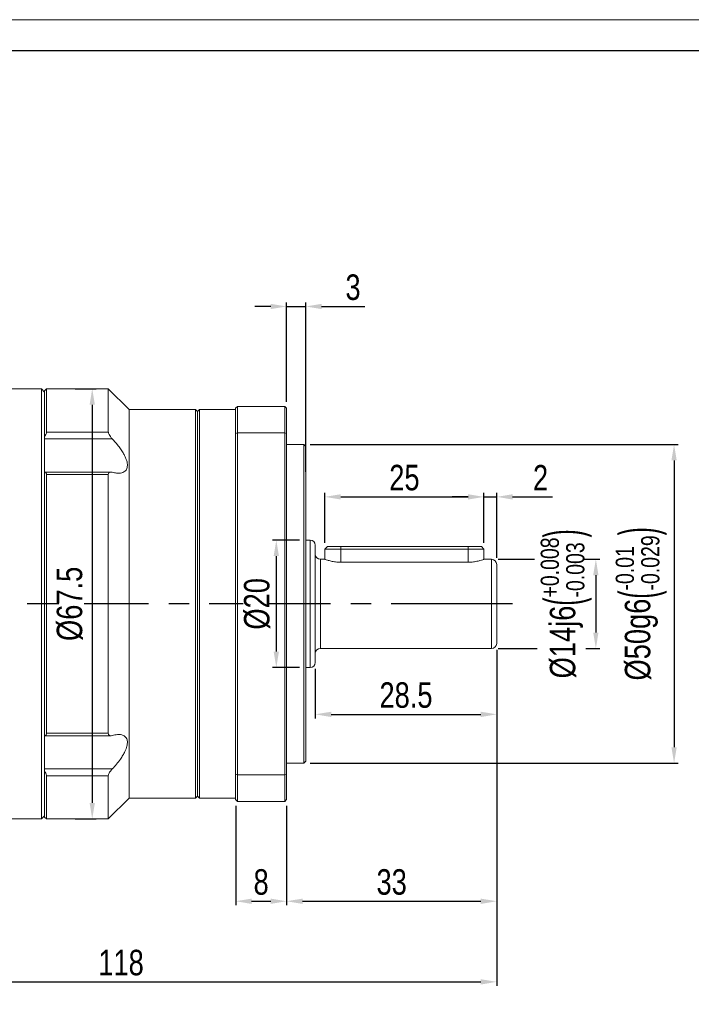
# Model space of a CAD drawing. Header units: millimetres. Extents: x 848 to 1258, y 1004 to 1294.
# Tile 7 of 8: x 1049 to 1155, y 1140 to 1294. Entities that reach past the tile are written whole.
import ezdxf

# ---------------------------------------------------------------- set-up
doc = ezdxf.new("R2010")
doc.units = ezdxf.units.MM
doc.set_wipeout_variables(frame=1)
doc.header["$PDSIZE"] = -5
doc.linetypes.add('CENTER2', pattern=[28.575, 19.05, -3.175, 3.175, -3.175])
doc.layers.get('0').update_dxf_attribs({"lineweight": 18})
doc.layers.get('Defpoints').update_dxf_attribs({"lineweight": 18})
doc.layers.add('1轮廓实线层', color=7, linetype='Continuous')
doc.layers.add('3中心线层', color=1, linetype='CENTER2')
doc.layers.add('图框_外框线', color=7, linetype='Continuous', lineweight=18)
doc.layers.add('尺寸线层', color=3, linetype='Continuous', lineweight=18)
doc.styles.add('TH_GBDIM', font='txt', dxfattribs={"width": 0.8})
doc.dimstyles.new('TH_GBDIM', dxfattribs={"dimtxt": 4, "dimasz": 2.5, "dimexe": 0.625, "dimexo": 1, "dimgap": 1, "dimtad": 1, "dimdec": 1, "dimdsep": 46, "dimtxsty": 'TH_GBDIM', "dimcen": 2.5, "dimdle": 5, "dimclrd": 1, "dimclre": 1, "dimclrt": 1, "dimadec": 0, "dimazin": 2, "dimtfac": 0.714286, "dimtdec": 1, "dimtmove": 0, "dimatfit": 3, "dimfxl": 1, "dimtolj": 1, "dimarcsym": 0})

# ---------------------------------------------------------------- blocks, each defined once
blk = doc.blocks.new('*D30')
at = {"layer": 'Defpoints', "color": 0}
for p in [(1093.83, 1227.46), (1093.83, 1177.46), (1151.98, 1177.46)]:
    blk.add_point(p, dxfattribs=at)
at = {"layer": '尺寸线层', "lineweight": -2}
for p, q in [((1094.83, 1227.46), (1152.61, 1227.46)), ((1151.98, 1224.96), (1151.98, 1179.96)), ((1094.83, 1177.46), (1152.61, 1177.46))]:
    blk.add_line(p, q, dxfattribs=at)
at = {"layer": '尺寸线层'}
for points in [[(1152.4, 1224.96), (1151.57, 1224.96), (1151.98, 1227.46)], [(1151.57, 1179.96), (1152.4, 1179.96), (1151.98, 1177.46)]]:
    blk.add_solid(points, dxfattribs=at)
at = {"layer": '尺寸线层', "insert": (1146.82, 1202.46), "char_height": 4, "attachment_point": 5, "rotation": 90, "style": 'TH_GBDIM'}
blk.add_mtext('\\A1;{\\A1;{%%c50}{}{g6\\H0.7143x;{\\H2x;\\W0.5;(}\\S-0.01^ -0.029;{\\H2x;\\W0.5;)}}}', dxfattribs=at)
blk = doc.blocks.new('*D34')
at = {"layer": 'Defpoints', "color": 0}
for p in [(1122.13, 1219.25), (1097.13, 1211.06), (1122.13, 1211.06)]:
    blk.add_point(p, dxfattribs=at)
at = {"layer": '尺寸线层', "lineweight": -2}
for p, q in [((1097.13, 1212.06), (1097.13, 1219.87)), ((1099.63, 1219.25), (1119.63, 1219.25)), ((1122.13, 1212.06), (1122.13, 1219.87))]:
    blk.add_line(p, q, dxfattribs=at)
at = {"layer": '尺寸线层'}
for points in [[(1099.63, 1219.66), (1099.63, 1218.83), (1097.13, 1219.25)], [(1119.63, 1218.83), (1119.63, 1219.66), (1122.13, 1219.25)]]:
    blk.add_solid(points, dxfattribs=at)
at = {"layer": '尺寸线层', "insert": (1109.63, 1222.25), "char_height": 4, "attachment_point": 5, "style": 'TH_GBDIM'}
blk.add_mtext('\\A1;25', dxfattribs=at)
blk = doc.blocks.new('*D35')
at = {"layer": 'Defpoints', "color": 0}
for p in [(1124.13, 1219.25), (1122.13, 1211.06), (1124.13, 1208.66)]:
    blk.add_point(p, dxfattribs=at)
at = {"layer": '尺寸线层', "lineweight": -2}
for p, q in [((1119.63, 1219.25), (1117.13, 1219.25)), ((1122.13, 1212.06), (1122.13, 1219.87)), ((1122.13, 1219.25), (1124.13, 1219.25)), ((1124.13, 1209.66), (1124.13, 1219.87)), ((1126.63, 1219.25), (1132.9, 1219.25))]:
    blk.add_line(p, q, dxfattribs=at)
at = {"layer": '尺寸线层'}
for points in [[(1119.63, 1218.83), (1119.63, 1219.66), (1122.13, 1219.25)], [(1126.63, 1219.66), (1126.63, 1218.83), (1124.13, 1219.25)]]:
    blk.add_solid(points, dxfattribs=at)
at = {"layer": '尺寸线层', "insert": (1131.01, 1222.25), "char_height": 4, "attachment_point": 5, "style": 'TH_GBDIM'}
blk.add_mtext('\\A1;2', dxfattribs=at)
blk = doc.blocks.new('*D36')
at = {"layer": 'Defpoints', "color": 0}
for p in [(1124.13, 1196.26), (1095.63, 1193.26), (1124.13, 1185.12)]:
    blk.add_point(p, dxfattribs=at)
at = {"layer": '尺寸线层', "lineweight": -2}
for p, q in [((1124.13, 1195.26), (1124.13, 1184.49)), ((1095.63, 1192.26), (1095.63, 1184.49)), ((1098.13, 1185.12), (1121.63, 1185.12))]:
    blk.add_line(p, q, dxfattribs=at)
at = {"layer": '尺寸线层'}
for points in [[(1098.13, 1185.53), (1098.13, 1184.7), (1095.63, 1185.12)], [(1121.63, 1184.7), (1121.63, 1185.53), (1124.13, 1185.12)]]:
    blk.add_solid(points, dxfattribs=at)
at = {"layer": '尺寸线层', "insert": (1109.88, 1188.12), "char_height": 4, "attachment_point": 5, "style": 'TH_GBDIM'}
blk.add_mtext('\\A1;28.5', dxfattribs=at)
blk = doc.blocks.new('*D37')
at = {"layer": 'Defpoints', "color": 0}
for p in [(1124.13, 1192.85), (1091.13, 1171.76), (1124.13, 1155.79)]:
    blk.add_point(p, dxfattribs=at)
at = {"layer": '尺寸线层', "lineweight": -2}
for p, q in [((1124.13, 1191.85), (1124.13, 1155.16)), ((1091.13, 1170.76), (1091.13, 1155.16)), ((1093.63, 1155.79), (1121.63, 1155.79))]:
    blk.add_line(p, q, dxfattribs=at)
at = {"layer": '尺寸线层'}
for points in [[(1093.63, 1156.2), (1093.63, 1155.37), (1091.13, 1155.79)], [(1121.63, 1155.37), (1121.63, 1156.2), (1124.13, 1155.79)]]:
    blk.add_solid(points, dxfattribs=at)
at = {"layer": '尺寸线层', "insert": (1107.63, 1158.79), "char_height": 4, "attachment_point": 5, "style": 'TH_GBDIM'}
blk.add_mtext('\\A1;33', dxfattribs=at)
blk = doc.blocks.new('*D38')
at = {"layer": 'Defpoints', "color": 0}
for p in [(1124.13, 1192.85), (1006.13, 1172.66), (1124.13, 1143.14)]:
    blk.add_point(p, dxfattribs=at)
at = {"layer": '尺寸线层', "lineweight": -2}
for p, q in [((1124.13, 1191.85), (1124.13, 1142.51)), ((1006.13, 1171.66), (1006.13, 1142.51)), ((1008.63, 1143.14), (1121.63, 1143.14))]:
    blk.add_line(p, q, dxfattribs=at)
at = {"layer": '尺寸线层'}
for points in [[(1008.63, 1143.55), (1008.63, 1142.72), (1006.13, 1143.14)], [(1121.63, 1142.72), (1121.63, 1143.55), (1124.13, 1143.14)]]:
    blk.add_solid(points, dxfattribs=at)
at = {"layer": '尺寸线层', "insert": (1065.13, 1146.14), "char_height": 4, "attachment_point": 5, "style": 'TH_GBDIM'}
blk.add_mtext('\\A1;118', dxfattribs=at)
blk = doc.blocks.new('*D39')
at = {"layer": 'Defpoints', "color": 0}
for p in [(1094.13, 1249.13), (1091.13, 1233.16), (1094.13, 1222.16)]:
    blk.add_point(p, dxfattribs=at)
at = {"layer": '尺寸线层', "lineweight": -2}
for p, q in [((1088.63, 1249.13), (1086.13, 1249.13)), ((1091.13, 1234.16), (1091.13, 1249.75)), ((1091.13, 1249.13), (1094.13, 1249.13)), ((1094.13, 1223.16), (1094.13, 1249.75)), ((1096.63, 1249.13), (1103.43, 1249.13))]:
    blk.add_line(p, q, dxfattribs=at)
at = {"layer": '尺寸线层'}
for points in [[(1088.63, 1248.71), (1088.63, 1249.54), (1091.13, 1249.13)], [(1096.63, 1249.54), (1096.63, 1248.71), (1094.13, 1249.13)]]:
    blk.add_solid(points, dxfattribs=at)
at = {"layer": '尺寸线层', "insert": (1101.56, 1252.13), "char_height": 4, "attachment_point": 5, "style": 'TH_GBDIM'}
blk.add_mtext('\\A1;3', dxfattribs=at)
blk = doc.blocks.new('*D41')
at = {"layer": 'Defpoints', "color": 0}
for p in [(1123.33, 1209.46), (1123.33, 1195.46), (1139.7, 1195.46)]:
    blk.add_point(p, dxfattribs=at)
at = {"layer": '尺寸线层', "color": 1, "lineweight": -2}
for p, q in [((1124.33, 1209.46), (1130.04, 1209.46)), ((1137.91, 1209.46), (1140.32, 1209.46)), ((1124.33, 1195.46), (1130.46, 1195.46)), ((1138.13, 1195.46), (1140.32, 1195.46))]:
    blk.add_line(p, q, dxfattribs=at)
at = {"layer": '尺寸线层', "lineweight": -2}
blk.add_line((1139.7, 1206.96), (1139.7, 1197.96), dxfattribs=at)
at = {"layer": '尺寸线层'}
for points in [[(1140.11, 1206.96), (1139.28, 1206.96), (1139.7, 1209.46)], [(1139.28, 1197.96), (1140.11, 1197.96), (1139.7, 1195.46)]]:
    blk.add_solid(points, dxfattribs=at)
at = {"layer": '尺寸线层', "insert": (1135.04, 1202.46), "char_height": 4, "attachment_point": 5, "rotation": 90, "style": 'TH_GBDIM'}
blk.add_mtext('\\A1;{\\A1;{%%c14}{}{j6\\H0.7143x;{\\H2x;\\W0.5;(}\\S+0.008^ -0.003;{\\H2x;\\W0.5;)}}}', dxfattribs=at)
blk = doc.blocks.new('*D42')
at = {"layer": 'Defpoints', "color": 0}
for p in [(1083.13, 1171.76), (1091.13, 1171.02), (1091.13, 1155.79)]:
    blk.add_point(p, dxfattribs=at)
at = {"layer": '尺寸线层', "lineweight": -2}
for p, q in [((1083.13, 1170.76), (1083.13, 1155.16)), ((1091.13, 1170.02), (1091.13, 1155.16)), ((1085.63, 1155.79), (1088.63, 1155.79))]:
    blk.add_line(p, q, dxfattribs=at)
at = {"layer": '尺寸线层'}
for points in [[(1085.63, 1156.2), (1085.63, 1155.37), (1083.13, 1155.79)], [(1088.63, 1155.37), (1088.63, 1156.2), (1091.13, 1155.79)]]:
    blk.add_solid(points, dxfattribs=at)
at = {"layer": '尺寸线层', "insert": (1087.13, 1158.79), "char_height": 4, "attachment_point": 5, "style": 'TH_GBDIM'}
blk.add_mtext('\\A1;8', dxfattribs=at)
blk = doc.blocks.new('*D43')
at = {"layer": 'Defpoints', "color": 0}
for p in [(1094.13, 1212.46), (1089.51, 1192.46), (1094.13, 1192.46)]:
    blk.add_point(p, dxfattribs=at)
at = {"layer": '尺寸线层', "color": 1, "lineweight": -2}
for p, q in [((1093.13, 1212.46), (1088.89, 1212.46)), ((1093.13, 1192.46), (1088.89, 1192.46))]:
    blk.add_line(p, q, dxfattribs=at)
at = {"layer": '尺寸线层', "lineweight": -2}
blk.add_line((1089.51, 1209.96), (1089.51, 1194.96), dxfattribs=at)
at = {"layer": '尺寸线层'}
for points in [[(1089.93, 1209.96), (1089.1, 1209.96), (1089.51, 1212.46)], [(1089.1, 1194.96), (1089.93, 1194.96), (1089.51, 1192.46)]]:
    blk.add_solid(points, dxfattribs=at)
at = {"layer": '尺寸线层', "insert": (1086.51, 1202.46), "char_height": 4, "attachment_point": 5, "rotation": 90, "style": 'TH_GBDIM'}
blk.add_mtext('\\A1;{%%c20}{}{}', dxfattribs=at)
blk = doc.blocks.new('*D44')
at = {"layer": 'Defpoints', "color": 0}
for p in [(1057.94, 1236.21), (1057.94, 1168.71), (1060.6, 1168.71)]:
    blk.add_point(p, dxfattribs=at)
at = {"layer": '尺寸线层', "color": 1, "lineweight": -2}
for p, q in [((1057.94, 1236.21), (1061.23, 1236.21)), ((1057.94, 1168.71), (1061.23, 1168.71))]:
    blk.add_line(p, q, dxfattribs=at)
at = {"layer": '尺寸线层', "lineweight": -2}
blk.add_line((1060.6, 1233.71), (1060.6, 1171.21), dxfattribs=at)
at = {"layer": '尺寸线层'}
for points in [[(1061.02, 1233.71), (1060.19, 1233.71), (1060.6, 1236.21)], [(1060.19, 1171.21), (1061.02, 1171.21), (1060.6, 1168.71)]]:
    blk.add_solid(points, dxfattribs=at)
at = {"layer": '尺寸线层', "insert": (1057.1, 1202.46), "char_height": 4, "attachment_point": 5, "rotation": 90, "style": 'TH_GBDIM'}
blk.add_mtext('\\A1;{%%c67.5}{}{}', dxfattribs=at)

msp = doc.modelspace()

# ---------------------------------------------------------------- linework, layer by layer
at = {"color": 7, "linetype": 'Continuous', "lineweight": 15}
for p, q in [((1052.62765, 1236.20571), (1040.62765, 1236.20571)), ((1053.12765, 1235.70571), (1052.62765, 1236.20571)), ((1052.62765, 1202.45571), (1052.62765, 1236.20571)), ((1053.42765, 1236.20571), (1053.12765, 1235.90571)), ((1063.12765, 1236.20571), (1053.42765, 1236.20571)), ((1053.42765, 1236.20571), (1053.42765, 1229.42169)), ((1066.37765, 1232.95571), (1063.12765, 1236.20571)), ((1063.12765, 1236.20571), (1063.12765, 1229.42169)), ((1053.12765, 1228.74179), (1053.12765, 1235.90571)), ((1083.42765, 1233.45571), (1083.12765, 1233.15571)), ((1083.12765, 1229.17649), (1083.12765, 1233.15571)), ((1083.42765, 1233.45571), (1083.42765, 1229.28852)), ((1083.42765, 1233.45571), (1090.82765, 1233.45571)), ((1091.12765, 1233.15571), (1090.82765, 1233.45571)), ((1090.82765, 1229.28852), (1090.82765, 1233.45571)), ((1091.12765, 1233.15571), (1091.12765, 1229.17649)), ((1076.82765, 1232.95571), (1066.37765, 1232.95571)), ((1066.37765, 1232.95571), (1066.37765, 1171.95571)), ((1077.12765, 1232.65571), (1076.82765, 1232.95571)), ((1076.82765, 1171.95571), (1076.82765, 1232.95571)), ((1077.42765, 1232.95571), (1077.12765, 1232.65571)), ((1077.12765, 1172.25571), (1077.12765, 1232.65571)), ((1083.12765, 1232.95571), (1077.42765, 1232.95571)), ((1077.42765, 1232.95571), (1077.42765, 1171.95571)), ((1053.12765, 1228.48836), (1053.12765, 1228.74179)), ((1053.12765, 1228.48836), (1053.12765, 1223.16623)), ((1053.42765, 1229.42169), (1063.12765, 1229.42169)), ((1083.12765, 1229.17649), (1083.42765, 1229.28852)), ((1083.12765, 1175.73493), (1083.12765, 1229.17649)), ((1083.42765, 1229.28852), (1083.42765, 1175.62289)), ((1090.82765, 1229.28852), (1083.42765, 1229.28852)), ((1090.82765, 1229.28852), (1091.12765, 1229.17649)), ((1090.82765, 1175.62289), (1090.82765, 1229.28852)), ((1091.12765, 1229.17649), (1091.12765, 1175.73493)), ((1063.75141, 1228.35256), (1053.12765, 1228.35256)), ((1093.82765, 1227.45571), (1091.12765, 1227.45571)), ((1094.12765, 1227.15571), (1093.82765, 1227.45571)), ((1093.82765, 1202.45571), (1093.82765, 1227.45571)), ((1094.12765, 1227.15571), (1094.12765, 1202.45571)), ((1063.5256, 1223.14964), (1053.12765, 1223.14964)), ((1053.12765, 1223.14253), (1053.12765, 1223.14964)), ((1053.12765, 1181.76889), (1053.12765, 1223.14253)), ((1053.42765, 1222.75098), (1053.42765, 1182.16044)), ((1063.12765, 1222.75098), (1053.42765, 1222.75098)), ((1063.12765, 1222.75098), (1063.12765, 1182.16044)), ((1094.82765, 1212.45571), (1094.12765, 1212.45571)), ((1095.62765, 1211.65571), (1095.62765, 1202.45571)), ((1097.52765, 1211.45571), (1097.12765, 1211.05571)), ((1097.52765, 1211.45571), (1099.62765, 1211.45571)), ((1099.62765, 1211.45571), (1099.62765, 1211.05571)), ((1099.62765, 1211.45571), (1119.62765, 1211.45571)), ((1119.62765, 1211.05571), (1119.62765, 1211.45571)), ((1119.62765, 1211.45571), (1121.72765, 1211.45571)), ((1122.12765, 1211.05571), (1121.72765, 1211.45571)), ((1097.12765, 1211.05571), (1097.12765, 1209.45571)), ((1099.62765, 1211.05571), (1097.12765, 1211.05571)), ((1119.62765, 1211.05571), (1099.62765, 1211.05571)), ((1122.12765, 1211.05571), (1119.62765, 1211.05571)), ((1122.12765, 1209.45571), (1122.12765, 1211.05571)), ((1097.12765, 1209.45571), (1096.42765, 1209.45571)), ((1119.62765, 1208.99406), (1099.62765, 1208.99406)), ((1123.32765, 1209.45571), (1122.12765, 1209.45571)), ((1124.12765, 1208.65571), (1124.12765, 1202.45571)), ((1052.62765, 1168.70571), (1052.62765, 1202.45571)), ((1093.82765, 1177.45571), (1093.82765, 1202.45571)), ((1094.12765, 1202.45571), (1094.12765, 1177.75571)), ((1095.62765, 1202.45571), (1095.62765, 1193.25571)), ((1124.12765, 1202.45571), (1124.12765, 1196.25571)), ((1096.42765, 1195.45571), (1123.32765, 1195.45571)), ((1094.12765, 1192.45571), (1094.82765, 1192.45571)), ((1053.42765, 1182.16044), (1063.12765, 1182.16044)), ((1053.12765, 1181.76178), (1053.12765, 1181.76889)), ((1053.12765, 1181.76178), (1063.52325, 1181.76178)), ((1053.12765, 1181.76178), (1053.12765, 1176.42306)), ((1091.12765, 1177.45571), (1093.82765, 1177.45571)), ((1093.82765, 1177.45571), (1094.12765, 1177.75571)), ((1053.12765, 1176.55886), (1063.75141, 1176.55886)), ((1053.12765, 1176.16963), (1053.12765, 1176.42306)), ((1053.12765, 1169.00571), (1053.12765, 1176.16963)), ((1063.12765, 1175.48972), (1053.42765, 1175.48972)), ((1053.42765, 1175.48972), (1053.42765, 1168.70571)), ((1063.12765, 1175.48972), (1063.12765, 1168.70571)), ((1083.12765, 1171.75571), (1083.12765, 1175.73493)), ((1083.42765, 1175.62289), (1083.12765, 1175.73493)), ((1083.42765, 1175.62289), (1083.42765, 1171.45571)), ((1083.42765, 1175.62289), (1090.82765, 1175.62289)), ((1091.12765, 1175.73493), (1090.82765, 1175.62289)), ((1090.82765, 1171.45571), (1090.82765, 1175.62289)), ((1091.12765, 1175.73493), (1091.12765, 1171.75571)), ((1063.12765, 1168.70571), (1066.37765, 1171.95571)), ((1066.37765, 1171.95571), (1076.82765, 1171.95571)), ((1076.82765, 1171.95571), (1077.12765, 1172.25571)), ((1077.12765, 1172.25571), (1077.42765, 1171.95571)), ((1077.42765, 1171.95571), (1083.12765, 1171.95571)), ((1083.12765, 1171.75571), (1083.42765, 1171.45571)), ((1090.82765, 1171.45571), (1083.42765, 1171.45571)), ((1090.82765, 1171.45571), (1091.12765, 1171.75571)), ((1040.62765, 1168.70571), (1052.62765, 1168.70571)), ((1052.62765, 1168.70571), (1053.12765, 1169.20571)), ((1053.12765, 1169.00571), (1053.42765, 1168.70571)), ((1053.42765, 1168.70571), (1063.12765, 1168.70571))]:
    msp.add_line(p, q, dxfattribs=at)
at = {"color": 8, "linetype": 'Continuous', "lineweight": 15}
for p, q in [((1094.82765, 1202.45571), (1094.82765, 1212.45571)), ((1099.62765, 1208.99406), (1099.62765, 1211.05571)), ((1119.62765, 1208.99406), (1119.62765, 1211.05571)), ((1096.42765, 1209.45571), (1096.42765, 1202.45571)), ((1123.32765, 1202.45571), (1123.32765, 1209.45571)), ((1094.82765, 1192.45571), (1094.82765, 1202.45571)), ((1096.42765, 1202.45571), (1096.42765, 1195.45571)), ((1123.32765, 1195.45571), (1123.32765, 1202.45571))]:
    msp.add_line(p, q, dxfattribs=at)
at = {"color": 7, "linetype": 'Continuous', "lineweight": 15}
for centre, start, end in [((1094.82765, 1211.65571), 0, 90), ((1096.42765, 1210.25571), 180, 270), ((1123.32765, 1208.65571), 0, 90), ((1123.32765, 1196.25571), 270, 0), ((1096.42765, 1194.65571), 90, 180), ((1094.82765, 1193.25571), 270, 0)]:
    msp.add_arc(centre, 0.8, start, end, dxfattribs=at)
for points, knots in [([(1053.12765, 1228.74179), (1053.1912, 1228.83789), (1053.30588, 1229.01129), (1053.40944, 1229.25341), (1053.42189, 1229.36848), (1053.42765, 1229.42169)], [0, 0, 0, 0, 0.400550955, 0.722791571, 1, 1, 1, 1]), ([(1063.12765, 1229.42169), (1063.13466, 1229.36185), (1063.14863, 1229.24242), (1063.26251, 1228.99044), (1063.45949, 1228.67862), (1063.64682, 1228.46938), (1063.75141, 1228.35256)], [0, 0, 0, 0, 0.1947304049, 0.3885981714, 0.6586521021, 1, 1, 1, 1]), ([(1063.75141, 1228.35256), (1064.02931, 1228.04935), (1064.48223, 1227.55519), (1065.04906, 1226.80273), (1065.44135, 1226.20023), (1065.74329, 1225.63683), (1066.00529, 1225.01714), (1066.16779, 1224.31475), (1066.08456, 1223.66372), (1065.79617, 1223.26629), (1065.42588, 1223.05284), (1064.98015, 1222.94624), (1064.42187, 1222.9467), (1063.975, 1223.05718), (1063.75141, 1223.11246)], [0, 0, 0, 0, 0.11982227, 0.195279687, 0.270638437, 0.328506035, 0.386298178, 0.481371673, 0.576659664, 0.668689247, 0.738090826, 0.807603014, 0.903736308, 1, 1, 1, 1]), ([(1053.42765, 1222.75098), (1053.42055, 1222.81824), (1053.40638, 1222.95246), (1053.29871, 1223.09076), (1053.18881, 1223.12402), (1053.12765, 1223.14253)], [0, 0, 0, 0, 0.3081986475, 0.6150320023, 1, 1, 1, 1]), ([(1063.75141, 1223.11246), (1063.63882, 1223.13458), (1063.44905, 1223.17187), (1063.2518, 1223.08469), (1063.14585, 1222.94513), (1063.13342, 1222.8125), (1063.12765, 1222.75098)], [0, 0, 0, 0, 0.367385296, 0.619296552, 0.823427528, 1, 1, 1, 1]), ([(1099.62765, 1208.99406), (1099.35683, 1209.00419), (1098.81562, 1209.02443), (1098.08653, 1209.16458), (1097.517, 1209.32077), (1097.16941, 1209.44062), (1097.15876, 1209.44462), (1097.15434, 1209.44628)], [0, 0, 0, 0, 0.205362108, 0.41039438, 0.623842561, 0.843662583, 1, 1, 1, 1]), ([(1122.10097, 1209.44628), (1122.109, 1209.44911), (1122.14665, 1209.4624), (1121.95024, 1209.3922), (1121.52834, 1209.25823), (1120.87079, 1209.09816), (1120.19281, 1209.00497), (1119.76605, 1208.99673), (1119.62765, 1208.99406)], [0, 0, 0, 0, 0.054669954, 0.256096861, 0.460439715, 0.675723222, 0.894835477, 1, 1, 1, 1]), ([(1053.12765, 1181.76889), (1053.1912, 1181.78844), (1053.30588, 1181.8237), (1053.40944, 1181.96805), (1053.42189, 1182.0996), (1053.42765, 1182.16044)], [0, 0, 0, 0, 0.4005509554, 0.7227915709, 1, 1, 1, 1]), ([(1063.12765, 1182.16044), (1063.13466, 1182.09293), (1063.14863, 1181.95822), (1063.26251, 1181.81823), (1063.45949, 1181.73975), (1063.64682, 1181.77774), (1063.75141, 1181.79896)], [0, 0, 0, 0, 0.194730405, 0.388598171, 0.658652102, 1, 1, 1, 1]), ([(1063.75141, 1181.79896), (1064.02931, 1181.86501), (1064.48223, 1181.97265), (1065.04906, 1181.95311), (1065.44135, 1181.85179), (1065.74329, 1181.6696), (1066.00529, 1181.37816), (1066.16779, 1180.87746), (1066.08456, 1180.12331), (1065.79617, 1179.36597), (1065.42588, 1178.68475), (1064.98015, 1178.00838), (1064.42187, 1177.28489), (1063.975, 1176.80098), (1063.75141, 1176.55886)], [0, 0, 0, 0, 0.11982227, 0.195279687, 0.270638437, 0.328506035, 0.386298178, 0.481371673, 0.576659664, 0.668689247, 0.738090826, 0.807603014, 0.903736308, 1, 1, 1, 1]), ([(1053.42765, 1175.48972), (1053.42055, 1175.5495), (1053.40638, 1175.66879), (1053.29871, 1175.91162), (1053.18881, 1176.07738), (1053.12765, 1176.16963)], [0, 0, 0, 0, 0.308198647, 0.615032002, 1, 1, 1, 1]), ([(1063.75141, 1176.55886), (1063.63882, 1176.43254), (1063.44905, 1176.21959), (1063.2518, 1175.9008), (1063.14585, 1175.65933), (1063.13342, 1175.54346), (1063.12765, 1175.48972)], [0, 0, 0, 0, 0.367385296, 0.619296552, 0.823427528, 1, 1, 1, 1])]:
    msp.add_open_spline(points, degree=3, knots=knots, dxfattribs=at)
at = {"layer": '3中心线层'}
msp.add_line((1126.60894, 1202.45571), (1003.00382, 1202.45571), dxfattribs=at)
at = {"layer": '图框_外框线', "color": 3}
msp.add_lwpolyline([(847.66642, 1004.30951), (1257.5187, 1004.30951), (1257.5187, 1294.13362), (847.66642, 1294.13362)], close=True, dxfattribs=at)
at = {"layer": '图框_外框线', "color": 3, "lineweight": 25}
msp.add_lwpolyline([(872.06239, 1009.1887), (1252.6395, 1009.1887), (1252.6395, 1289.25442), (872.06239, 1289.25442)], close=True, dxfattribs=at)

# ---------------------------------------------------------------- dimensions: what is measured, and where the dimension line sits
at = {"layer": '尺寸线层'}
for base, p1, p2, picture, middle in [((1094.12765, 1249.12603), (1091.12765, 1233.15571), (1094.12765, 1222.15571), '*D39', (1101.56099, 1249.12603)), ((1122.12765, 1219.24829), (1097.12765, 1211.05571), (1122.12765, 1211.05571), '*D34', (1109.62765, 1219.24829)), ((1124.12765, 1185.11663), (1095.62765, 1193.25571), (1124.12765, 1196.25571), '*D36', (1109.87765, 1185.11663)), ((1124.12765, 1143.13771), (1006.12765, 1172.65571), (1124.12765, 1192.85009), '*D38', (1065.12765, 1143.13771)), ((1124.12765, 1155.78539), (1091.12765, 1171.75571), (1124.12765, 1192.85009), '*D37', (1107.62765, 1155.78539))]:
    dim = msp.add_linear_dim(base=base, p1=p1, p2=p2, dimstyle='TH_GBDIM', override={"dimdec": 4, "dimclrd": 256, "dimclre": 256, "dimclrt": 256}, dxfattribs=at)
    dim.commit()
    dim.dimension.update_dxf_attribs({"geometry": picture, "text_midpoint": middle, "dimtype": 160})
dim = msp.add_linear_dim(base=(1139.69747, 1195.45571), p1=(1123.32765, 1209.45571), p2=(1123.32765, 1195.45571), angle=90, text='{\\A1;{%%c<>}{}{j6\\H0.7143x;{\\H2x;\\W0.5;(}\\S+0.008^ -0.003;{\\H2x;\\W0.5;)}}}', dimstyle='TH_GBDIM', override={"dimdec": 4, "dimclrd": 256, "dimclrt": 256, "dimtp": 0.008, "dimtm": 0.003, "dimtdec": 3, "dimtzin": 8}, dxfattribs=at)
dim.commit()
dim.dimension.update_dxf_attribs({"geometry": '*D41', "text_midpoint": (1139.69747, 1202.45571), "dimtype": 160})
dim = msp.add_linear_dim(base=(1151.98333, 1177.45571), p1=(1093.82765, 1227.45571), p2=(1093.82765, 1177.45571), angle=90, text='{\\A1;{%%c<>}{}{g6\\H0.7143x;{\\H2x;\\W0.5;(}\\S-0.01^ -0.029;{\\H2x;\\W0.5;)}}}', dimstyle='TH_GBDIM', override={"dimgap": 1.5, "dimtad": 1, "dimjust": 0, "dimdec": 4, "dimlfac": 1, "dimse1": 0, "dimse2": 0, "dimsd1": 0, "dimsd2": 0, "dimclrd": 256, "dimclre": 256, "dimclrt": 256, "dimtp": -0.01, "dimtm": 0.029, "dimtdec": 3, "dimtzin": 8}, dxfattribs=at)
dim.commit()
dim.dimension.update_dxf_attribs({"geometry": '*D30', "text_midpoint": (1146.81527, 1202.45571)})
for base, p1, p2, picture, middle in [((1124.12765, 1219.24829), (1122.12765, 1211.05571), (1124.12765, 1208.65571), '*D35', (1131.01257, 1222.24829)), ((1091.12765, 1155.78539), (1083.12765, 1171.75571), (1091.12765, 1171.02283), '*D42', (1087.12765, 1158.78539))]:
    dim = msp.add_linear_dim(base=base, p1=p1, p2=p2, dimstyle='TH_GBDIM', override={"dimdec": 4, "dimclrd": 256, "dimclre": 256, "dimclrt": 256}, dxfattribs=at)
    dim.commit()
    dim.dimension.update_dxf_attribs({"geometry": picture, "text_midpoint": middle})

# ---------------------------------------------------------------- next in the draw order: wipeouts: each hides what was drawn before it
for points in [[(1059.30486, 1196.52238), (1055.40486, 1196.52238), (1055.40486, 1208.38904), (1059.30486, 1208.38904)], [(1088.21413, 1198.52238), (1084.31413, 1198.52238), (1084.31413, 1206.38904), (1088.21413, 1206.38904)]]:
    msp.add_wipeout(points).dxf.layer = '1轮廓实线层'

# ---------------------------------------------------------------- next in the draw order: dimensions: what is measured, and where the dimension line sits
dim = msp.add_linear_dim(base=(1060.60486, 1168.70571), p1=(1057.93777, 1236.20571), p2=(1057.93777, 1168.70571), angle=90, text='{%%c<>}{}{}', dimstyle='TH_GBDIM', override={"dimexo": 0, "dimgap": 1.5, "dimtad": 1, "dimjust": 0, "dimdec": 4, "dimlfac": 1, "dimse1": 0, "dimse2": 0, "dimsd1": 0, "dimsd2": 0, "dimclrd": 256, "dimclrt": 256}, dxfattribs=at)
dim.commit()
dim.dimension.update_dxf_attribs({"geometry": '*D44', "text_midpoint": (1057.10486, 1202.45571)})
dim = msp.add_linear_dim(base=(1089.51413, 1192.45571), p1=(1094.12765, 1212.45571), p2=(1094.12765, 1192.45571), angle=90, text='{%%c<>}{}{}', dimstyle='TH_GBDIM', override={"dimdec": 4, "dimclrd": 256, "dimclrt": 256}, dxfattribs=at)
dim.commit()
dim.dimension.update_dxf_attribs({"geometry": '*D43', "text_midpoint": (1089.51413, 1202.45571), "dimtype": 160})

doc.saveas('drawing.dxf')
